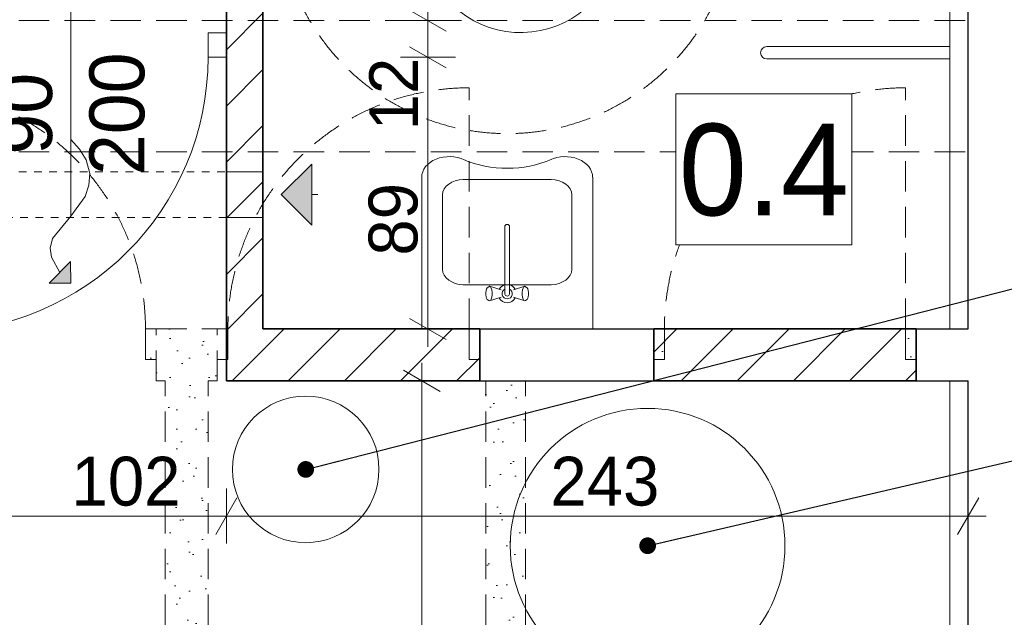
# Model space of a CAD drawing. Extents: x -613240 to -325500, y -25863 to 152403.
# Tile 54 of 254: x -418372 to -415146, y 25358 to 27316. Entities that reach past the tile are written whole.
import ezdxf

# ---------------------------------------------------------------- set-up
doc = ezdxf.new("R2010")
doc.units = 0
doc.header["$MEASUREMENT"] = 0
doc.linetypes.add('Hidden Line', pattern=[50, 25, -25])
doc.linetypes.add('Krawędzie ukryte', pattern=[150, 100, -50])
for name, color, linetype in [('A-Okna', 7, 'Continuous'), ('Arch zmurowania', 7, 'Continuous'), ('Drzwi ArchiCAD', 7, 'Continuous'), ('INWENT WYMIARY', 7, 'Continuous'), ('Istniejące kominy', 7, 'Continuous')]:
    doc.layers.add(name, color=color, linetype=linetype)
for name, color, linetype, lineweight, true_color in [('A-Okna_Nr_Pióra__9', 7, 'Continuous', 13, 0x3dad99), ('Arch opisy_Nr_Pióra__9', 7, 'Continuous', 13, 0x3dad99), ('Arch wyburzenia_Nr_Pióra__2', 7, 'Continuous', 13, 0x7f7f7f), ('Arch wyposarzenie_Nr_Pióra__2', 7, 'Continuous', 13, 0x7f7f7f), ('INWENT OPISY_Nr_Pióra__9', 7, 'Continuous', 13, 0x3dad99), ('INWENT.ŚCIANY_Nr_Pióra__2', 7, 'Continuous', 13, 0x7f7f7f)]:
    doc.layers.add(name, color=color, linetype=linetype, lineweight=lineweight, true_color=true_color)
for name, color, linetype, lineweight in [('Arch IS_Nr_Pióra__75', 6, 'Continuous', 20), ('Arch opisy_Nr_Pióra__21', 7, 'Continuous', 9), ('Arch opisy_Nr_Pióra__95', 6, 'Continuous', 13), ('Arch wyposarzenie_Nr_Pióra__21', 7, 'Continuous', 9), ('Arch wyposazenie_Nr_Pióra__21', 7, 'Continuous', 9), ('Arch zmurowania_Nr_Pióra__21', 7, 'Continuous', 9), ('Arch zmurowania_Nr_Pióra__27', 7, 'Continuous', 35), ('Drzwi ArchiCAD_Nr_Pióra__21', 7, 'Continuous', 9), ('Drzwi ArchiCAD_Nr_Pióra__27', 7, 'Continuous', 35), ('INWENT OPISY_Nr_Pióra__21', 7, 'Continuous', 9), ('INWENT WYMIARY_Nr_Pióra__21', 7, 'Continuous', 9), ('INWENT.ŚCIANY_Nr_Pióra__1', 7, 'Continuous', 25), ('INWENT.ŚCIANY_Nr_Pióra__21', 7, 'Continuous', 9), ('Istniejące kominy_Nr_Pióra__21', 7, 'Continuous', 9), ('Istniejące stropy_Nr_Pióra__5', 7, 'Continuous', 13)]:
    doc.layers.add(name, color=color, linetype=linetype, lineweight=lineweight)
doc.styles.add('GENERATED_STYLE_1', font='txt')
doc.styles.add('GENERATED_STYLE_3', font='txt')
doc.styles.add('GENERATED_STYLE_6', font='txt')
doc.dimstyles.new('GENERATED_STYLE__1', dxfattribs={"dimtxt": 160.000002, "dimasz": 91.2, "dimexe": 0.18, "dimexo": 0, "dimgap": 0.09, "dimtad": 1, "dimtih": 1, "dimtoh": 1, "dimdec": 0, "dimlfac": 0.1, "dimzin": 0, "dimdsep": 46, "dimtxsty": 'GENERATED_STYLE_1', "dimblk": 'ARROWHEAD_2', "dimblk1": 'ARROWHEAD_2', "dimblk2": 'ARROWHEAD_2', "dimcen": 0.09, "dimclrd": 7, "dimclre": 7, "dimclrt": 7, "dimazin": 0, "dimtfac": 1, "dimtdec": 4, "dimtmove": 2, "dimatfit": 3, "dimfxl": 0, "dimtolj": 1, "dimtzin": 0, "dimarcsym": 0})
doc.dimstyles.new('GENERATED_STYLE__2', dxfattribs={"dimtxt": 160.000002, "dimasz": 91.2, "dimexe": 0.18, "dimexo": 0, "dimgap": 0.09, "dimtad": 1, "dimtih": 1, "dimtoh": 1, "dimdec": 0, "dimlfac": 0.1, "dimzin": 0, "dimdsep": 46, "dimtxsty": 'GENERATED_STYLE_1', "dimblk": 'ARROWHEAD_2', "dimblk1": 'ARROWHEAD_2', "dimblk2": 'ARROWHEAD_2', "dimcen": 0.09, "dimclrd": 7, "dimclre": 7, "dimclrt": 7, "dimazin": 0, "dimtfac": 1, "dimtdec": 4, "dimtmove": 0, "dimatfit": 3, "dimfxl": 0, "dimtolj": 1, "dimtzin": 0, "dimarcsym": 0})
doc.dimstyles.new('GENERATED_STYLE__3', dxfattribs={"dimtxt": 160.000002, "dimasz": 91.2, "dimexe": 0.18, "dimexo": 0, "dimgap": 0.09, "dimtad": 1, "dimdec": 0, "dimlfac": 0.1, "dimzin": 0, "dimdsep": 46, "dimtxsty": 'GENERATED_STYLE_1', "dimblk": 'ARROWHEAD_2', "dimblk1": 'ARROWHEAD_2', "dimblk2": 'ARROWHEAD_2', "dimcen": 0.09, "dimclrd": 7, "dimclre": 7, "dimclrt": 7, "dimazin": 0, "dimtfac": 1, "dimtdec": 4, "dimtmove": 0, "dimatfit": 3, "dimfxl": 0, "dimtolj": 1, "dimtzin": 0, "dimarcsym": 0})
doc.dimstyles.new('GENERATED_STYLE__9', dxfattribs={"dimtxt": 0.18, "dimasz": 109.44, "dimexe": 0.18, "dimexo": 0.0625, "dimgap": 0.09, "dimtad": 0, "dimtih": 1, "dimtoh": 1, "dimdec": 4, "dimzin": 0, "dimdsep": 46, "dimcen": 0.09, "dimadec": 0, "dimazin": 0, "dimtfac": 1, "dimtdec": 4, "dimtmove": 0, "dimatfit": 3, "dimldrblk": 'ARROWHEAD_11', "dimfxl": 0, "dimtolj": 1, "dimtzin": 0, "dimarcsym": 0})
pattern_1 = [(45, (0, 200), (-63.63961, 63.63961), [0, -60, 0, -90]), (110, (200, 200), (84.572336, 30.781813), [0, -44, 0, -76])]
pattern_2 = [(45, (0, 0), (-91.92388, 91.92388), [])]

# ---------------------------------------------------------------- blocks, each defined once
blk = doc.blocks.new('D1 Drzwi proste 14')
at = {"layer": 'Drzwi ArchiCAD_Nr_Pióra__21', "linetype": 'Continuous'}
for p, q in [((450, 0), (450, 900)), ((-450, 0), (-510, 0)), ((-510, 0), (-510, -80)), ((-450, -80), (-450, 0)), ((510, 0), (450, 0)), ((450, 0), (450, -80)), ((510, -80), (510, 0)), ((-510, -80), (-450, -80)), ((450, -80), (510, -80))]:
    blk.add_line(p, q, dxfattribs=at)
blk.add_arc((450, 0), 900, 90, 180, dxfattribs=at)
at = {"layer": 'Drzwi ArchiCAD_Nr_Pióra__27', "linetype": 'Continuous'}
for p, q in [((-510, 0), (-510, -80)), ((510, 0), (510, -80))]:
    blk.add_line(p, q, dxfattribs=at)
blk = doc.blocks.new('Ściana_2', base_point=(-417694.9, 29792.6))
at = {"layer": 'Arch zmurowania_Nr_Pióra__21', "linetype": 'Continuous'}
h = blk.add_hatch(dxfattribs=at)
h.set_pattern_fill('Common_Brick', color=256, style=0, pattern_type=2)
h.set_pattern_definition(pattern_2)
h.paths.add_polyline_path([(-417694.9, 29792.6), (-417694.9, 28592.6), (-417614.9, 28592.6), (-417574.9, 28592.6), (-417574.9, 29792.6)], flags=0)
h = blk.add_hatch(dxfattribs=at)
h.set_pattern_fill('Common_Brick', color=256, style=0, pattern_type=2)
h.set_pattern_definition(pattern_2)
h.paths.add_polyline_path([(-417694.9, 26132.6), (-417574.9, 26302.6), (-417574.9, 27572.6), (-417614.9, 27572.6), (-417694.9, 27572.6)], flags=0)
at = {"layer": 'Arch zmurowania_Nr_Pióra__27', "linetype": 'Continuous'}
for p, q in [((-417694.9, 29792.6), (-417694.9, 28592.6)), ((-417574.9, 29792.6), (-417694.9, 29792.6)), ((-417574.9, 28592.6), (-417574.9, 29792.6)), ((-417694.9, 28592.6), (-417614.9, 28592.6)), ((-417614.9, 28592.6), (-417574.9, 28592.6)), ((-417694.9, 27572.6), (-417614.9, 27572.6)), ((-417694.9, 27572.6), (-417694.9, 27312.6)), ((-417614.9, 27572.6), (-417574.9, 27572.6)), ((-417574.9, 26302.6), (-417574.9, 27572.6)), ((-417694.9, 27192.6), (-417694.9, 26132.6))]:
    blk.add_line(p, q, dxfattribs=at)
at = {"layer": 'Drzwi ArchiCAD', "color": 8, "linetype": 'Continuous', "lineweight": 13, "true_color": 0x7f7f7f, "xscale": -1, "zscale": 1000, "rotation": 89.99999999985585}
blk.add_blockref('D1 Drzwi proste 14', (-417694.9, 28082.6), dxfattribs=at)
blk = doc.blocks.new('Ściana_3', base_point=(-415434.9, 26132.6))
at = {"layer": 'Arch zmurowania_Nr_Pióra__21', "linetype": 'Continuous'}
h = blk.add_hatch(dxfattribs=at)
h.set_pattern_fill('Common_Brick', color=256, style=0, pattern_type=2)
h.set_pattern_definition(pattern_2)
h.paths.add_polyline_path([(-415434.9, 26302.6), (-416294.9, 26302.6), (-416294.9, 26132.6), (-415434.9, 26132.6)], flags=0)
at = {"layer": 'Arch zmurowania_Nr_Pióra__27', "linetype": 'Continuous'}
for p, q in [((-415434.9, 26302.6), (-416294.9, 26302.6)), ((-416294.9, 26302.6), (-416294.9, 26132.6)), ((-415434.9, 26132.6), (-415434.9, 26302.6)), ((-416294.9, 26132.6), (-415434.9, 26132.6))]:
    blk.add_line(p, q, dxfattribs=at)
blk = doc.blocks.new('D1 Drzwi proste 14_2')
at = {"layer": 'Drzwi ArchiCAD_Nr_Pióra__21', "linetype": 'Continuous'}
for p, q in [((450, 0), (450, 900)), ((-450, 0), (-510, 0)), ((-510, 0), (-510, -80)), ((-450, -80), (-450, 0)), ((510, 0), (450, 0)), ((450, 0), (450, -80)), ((510, -80), (510, 0)), ((-510, -80), (-450, -80)), ((450, -80), (510, -80))]:
    blk.add_line(p, q, dxfattribs=at)
blk.add_arc((450, 0), 900, 90, 180, dxfattribs=at)
at = {"layer": 'Drzwi ArchiCAD_Nr_Pióra__27', "linetype": 'Continuous'}
for p, q in [((-510, 0), (-510, -80)), ((510, 0), (510, -80))]:
    blk.add_line(p, q, dxfattribs=at)
blk = doc.blocks.new('Ściana_4', base_point=(-417694.9, 27312.6))
at = {"layer": 'Arch zmurowania_Nr_Pióra__21', "linetype": 'Continuous'}
h = blk.add_hatch(dxfattribs=at)
h.set_pattern_fill('Common_Brick', color=256, style=0, pattern_type=2)
h.set_pattern_definition(pattern_2)
h.paths.add_polyline_path([(-418824.9, 27312.6), (-418824.9, 27192.6), (-418714.9, 27192.6), (-418714.9, 27272.6), (-418714.9, 27312.6)], flags=0)
at = {"layer": 'Arch zmurowania_Nr_Pióra__27', "linetype": 'Continuous'}
for p, q in [((-418714.9, 27312.6), (-418824.9, 27312.6)), ((-418824.9, 27312.6), (-418824.9, 27192.6)), ((-418714.9, 27272.6), (-418714.9, 27312.6)), ((-417694.9, 27272.6), (-417694.9, 27312.6)), ((-418714.9, 27192.6), (-418714.9, 27272.6)), ((-417694.9, 27192.6), (-417694.9, 27272.6)), ((-418824.9, 27192.6), (-418714.9, 27192.6))]:
    blk.add_line(p, q, dxfattribs=at)
at = {"layer": 'Drzwi ArchiCAD', "color": 8, "linetype": 'Continuous', "lineweight": 13, "true_color": 0x7f7f7f, "zscale": 1000, "rotation": 180}
blk.add_blockref('D1 Drzwi proste 14_2', (-418204.9, 27192.6), dxfattribs=at)
blk = doc.blocks.new('Ściana_6', base_point=(-416864.9, 26132.6))
at = {"layer": 'Arch zmurowania_Nr_Pióra__21', "linetype": 'Continuous'}
h = blk.add_hatch(dxfattribs=at)
h.set_pattern_fill('Common_Brick', color=256, style=0, pattern_type=2)
h.set_pattern_definition(pattern_2)
h.paths.add_polyline_path([(-416864.9, 26302.6), (-417574.9, 26302.6), (-417694.9, 26132.6), (-416864.9, 26132.6)], flags=0)
at = {"layer": 'Arch zmurowania_Nr_Pióra__27', "linetype": 'Continuous'}
for p, q in [((-416864.9, 26302.6), (-417574.9, 26302.6)), ((-416864.9, 26132.6), (-416864.9, 26302.6)), ((-417694.9, 26132.6), (-416864.9, 26132.6))]:
    blk.add_line(p, q, dxfattribs=at)
blk = doc.blocks.new('Linia_9', base_point=(-417514.9, 26742.6))
at = {"layer": 'Istniejące kominy_Nr_Pióra__21', "linetype": 'Continuous'}
blk.add_hatch(color=256, dxfattribs=at).paths.add_polyline_path([(-417514.9, 26742.6), (-417414.9, 26842.6), (-417414.9, 26642.6)], flags=0)
for p, q in [((-417514.9, 26742.6), (-417414.9, 26842.6)), ((-417414.9, 26842.6), (-417414.9, 26642.6)), ((-417514.9, 26742.6), (-417414.9, 26642.6)), ((-417414.9, 26742.6), (-417394.9, 26742.6))]:
    blk.add_line(p, q, dxfattribs=at)
blk = doc.blocks.new('Krzywa_2', base_point=(-418204.9, 26923.2))
at = {"layer": 'A-Okna_Nr_Pióra__9', "linetype": 'Continuous'}
blk.add_hatch(color=256, dxfattribs=at).paths.add_polyline_path([(-418204.9, 26452.6), (-418275.7, 26452.2), (-418205.4, 26523.3)], flags=0)
for p, q in [((-418275.7, 26452.2), (-418205.4, 26523.3)), ((-418204.9, 26452.6), (-418205.4, 26523.3)), ((-418204.9, 26452.6), (-418275.7, 26452.2))]:
    blk.add_line(p, q, dxfattribs=at)
at = {"layer": 'A-Okna_Nr_Pióra__9', "linetype": 'Continuous', "flags": 128}
blk.add_lwpolyline([(-418204.9, 26923.2), (-418175.8, 26892), (-418154.5, 26857), (-418142.3, 26812.3), (-418144.9, 26773.6), (-418157.8, 26737.1), (-418204.9, 26672.6), (-418264.6, 26599.3), (-418271.7, 26567.3), (-418267.7, 26537.4), (-418240.5, 26487.8)], dxfattribs=at)
blk = doc.blocks.new('*D467')
at = {"layer": 'INWENT WYMIARY_Nr_Pióra__21', "linetype": 'Continuous'}
for p, q in [((-418824.9, 25599.9), (-418824.9, 25779.9)), ((-418714.9, 25599.9), (-418714.9, 25779.9)), ((-418790.3, 25749.9), (-418859.6, 25629.9)), ((-418680.3, 25749.9), (-418749.6, 25629.9)), ((-418883.6, 25689.9), (-418824.9, 25689.9)), ((-418824.9, 25689.9), (-418714.9, 25689.9))]:
    blk.add_line(p, q, dxfattribs=at)
at = {"layer": 'INWENT WYMIARY_Nr_Pióra__21', "char_height": 160, "attachment_point": 7, "style": 'GENERATED_STYLE_1'}
for s, insert in [('{102}', (-418202.1, 25721.9)), ('{243}', (-416633.5, 25721.9)), ('{11}', (-418674.4, 25721.9))]:
    blk.add_mtext(s, dxfattribs=dict(at, insert=insert))
blk = doc.blocks.new('ARROWHEAD_2')
at = {"color": 0, "linetype": 'Continuous', "lineweight": 0}
for p, q in [((-0.378, -0.655), (0.378, 0.655)), ((0, 0), (-1, 0))]:
    blk.add_line(p, q, dxfattribs=at)
blk = doc.blocks.new('*D469')
at = {"layer": 'INWENT WYMIARY_Nr_Pióra__21', "linetype": 'Continuous'}
for p, q in [((-418714.9, 25599.9), (-418714.9, 25779.9)), ((-417694.9, 25599.9), (-417694.9, 25779.9)), ((-418680.3, 25749.9), (-418749.6, 25629.9)), ((-417660.3, 25749.9), (-417729.6, 25629.9)), ((-418714.9, 25689.9), (-417694.9, 25689.9))]:
    blk.add_line(p, q, dxfattribs=at)
at = {"layer": 'INWENT WYMIARY_Nr_Pióra__21', "char_height": 160, "attachment_point": 7, "style": 'GENERATED_STYLE_1'}
for s, insert in [('{102}', (-418202.1, 25721.9)), ('{243}', (-416633.5, 25721.9)), ('{11}', (-418674.4, 25721.9))]:
    blk.add_mtext(s, dxfattribs=dict(at, insert=insert))
blk = doc.blocks.new('*D470')
at = {"layer": 'INWENT WYMIARY_Nr_Pióra__21', "linetype": 'Continuous'}
for p, q in [((-417694.9, 25599.9), (-417694.9, 25779.9)), ((-415264.9, 25599.9), (-415264.9, 25779.9)), ((-417660.3, 25749.9), (-417729.6, 25629.9)), ((-415299.6, 25629.9), (-415230.3, 25749.9)), ((-417694.9, 25689.9), (-415264.9, 25689.9)), ((-415264.9, 25689.9), (-415206.3, 25689.9))]:
    blk.add_line(p, q, dxfattribs=at)
at = {"layer": 'INWENT WYMIARY_Nr_Pióra__21', "char_height": 160, "attachment_point": 7, "style": 'GENERATED_STYLE_1'}
for s, insert in [('{102}', (-418202.1, 25721.9)), ('{243}', (-416633.5, 25721.9)), ('{11}', (-418674.4, 25721.9))]:
    blk.add_mtext(s, dxfattribs=dict(at, insert=insert))
blk = doc.blocks.new('*D471')
at = {"layer": 'INWENT WYMIARY_Nr_Pióra__21', "linetype": 'Continuous'}
for p, q in [((-417054.9, 26132.6), (-417054.9, 26191.3)), ((-416994.9, 26098), (-417114.9, 26167.3)), ((-416964.9, 26132.6), (-417144.9, 26132.6)), ((-417054.9, 23362.6), (-417054.9, 26132.6)), ((-417114.9, 23397.3), (-416994.9, 23328)), ((-416964.9, 23362.6), (-417144.9, 23362.6)), ((-417054.9, 23303.9), (-417054.9, 23362.6))]:
    blk.add_line(p, q, dxfattribs=at)
at = {"layer": 'INWENT WYMIARY_Nr_Pióra__21', "insert": (-417086.9, 24594), "char_height": 160, "attachment_point": 7, "rotation": 90, "style": 'GENERATED_STYLE_1'}
blk.add_mtext('{277}', dxfattribs=at)
blk = doc.blocks.new('*D475')
at = {"layer": 'INWENT WYMIARY_Nr_Pióra__21', "linetype": 'Continuous'}
for p, q in [((-417094.7, 27227.3), (-416974.7, 27158)), ((-416944.7, 27192.6), (-417124.7, 27192.6)), ((-417034.7, 26302.6), (-417034.7, 27192.6)), ((-417094.7, 26337.3), (-416974.7, 26268)), ((-416944.7, 26302.6), (-417124.7, 26302.6)), ((-417034.7, 26243.9), (-417034.7, 26302.6))]:
    blk.add_line(p, q, dxfattribs=at)
at = {"layer": 'INWENT WYMIARY_Nr_Pióra__21', "char_height": 160, "attachment_point": 7, "rotation": 90, "style": 'GENERATED_STYLE_1'}
for s, insert in [('{120}', (-417066.7, 29039)), ('{102}', (-417066.7, 28031.4)), ('{26}', (-417066.7, 27607.3)), ('{12}', (-417066.7, 26953.1)), ('{89}', (-417066.7, 26542.8))]:
    blk.add_mtext(s, dxfattribs=dict(at, insert=insert))
blk = doc.blocks.new('*D476')
at = {"layer": 'INWENT WYMIARY_Nr_Pióra__21', "linetype": 'Continuous'}
for p, q in [((-417094.7, 27347.3), (-416974.7, 27278)), ((-416944.7, 27312.6), (-417124.7, 27312.6)), ((-417034.7, 27192.6), (-417034.7, 27312.6)), ((-417094.7, 27227.3), (-416974.7, 27158)), ((-416944.7, 27192.6), (-417124.7, 27192.6))]:
    blk.add_line(p, q, dxfattribs=at)
at = {"layer": 'INWENT WYMIARY_Nr_Pióra__21', "char_height": 160, "attachment_point": 7, "rotation": 90, "style": 'GENERATED_STYLE_1'}
for s, insert in [('{120}', (-417066.7, 29039)), ('{102}', (-417066.7, 28031.4)), ('{26}', (-417066.7, 27607.3)), ('{12}', (-417066.7, 26953.1)), ('{89}', (-417066.7, 26542.8))]:
    blk.add_mtext(s, dxfattribs=dict(at, insert=insert))
blk = doc.blocks.new('*D477')
at = {"layer": 'INWENT WYMIARY_Nr_Pióra__21', "linetype": 'Continuous'}
for p, q in [((-417094.7, 27607.3), (-416974.7, 27538)), ((-416944.7, 27572.6), (-417124.7, 27572.6)), ((-417034.7, 27312.6), (-417034.7, 27572.6)), ((-417094.7, 27347.3), (-416974.7, 27278)), ((-416944.7, 27312.6), (-417124.7, 27312.6))]:
    blk.add_line(p, q, dxfattribs=at)
at = {"layer": 'INWENT WYMIARY_Nr_Pióra__21', "char_height": 160, "attachment_point": 7, "rotation": 90, "style": 'GENERATED_STYLE_1'}
for s, insert in [('{120}', (-417066.7, 29039)), ('{102}', (-417066.7, 28031.4)), ('{26}', (-417066.7, 27607.3)), ('{12}', (-417066.7, 26953.1)), ('{89}', (-417066.7, 26542.8))]:
    blk.add_mtext(s, dxfattribs=dict(at, insert=insert))
blk = doc.blocks.new('*D478')
at = {"layer": 'INWENT WYMIARY_Nr_Pióra__21', "linetype": 'Continuous'}
for p, q in [((-417094.7, 28627.3), (-416974.7, 28558)), ((-416944.7, 28592.6), (-417124.7, 28592.6)), ((-417034.7, 27572.6), (-417034.7, 28592.6)), ((-417094.7, 27607.3), (-416974.7, 27538)), ((-416944.7, 27572.6), (-417124.7, 27572.6))]:
    blk.add_line(p, q, dxfattribs=at)
at = {"layer": 'INWENT WYMIARY_Nr_Pióra__21', "char_height": 160, "attachment_point": 7, "rotation": 90, "style": 'GENERATED_STYLE_1'}
for s, insert in [('{120}', (-417066.7, 29039)), ('{102}', (-417066.7, 28031.4)), ('{26}', (-417066.7, 27607.3)), ('{12}', (-417066.7, 26953.1)), ('{89}', (-417066.7, 26542.8))]:
    blk.add_mtext(s, dxfattribs=dict(at, insert=insert))
blk = doc.blocks.new('*D479')
at = {"layer": 'INWENT WYMIARY_Nr_Pióra__21', "linetype": 'Continuous'}
for p, q in [((-417034.7, 29792.6), (-417034.7, 29851.3)), ((-416974.7, 29758), (-417094.7, 29827.3)), ((-416944.7, 29792.6), (-417124.7, 29792.6)), ((-417034.7, 28592.6), (-417034.7, 29792.6)), ((-417094.7, 28627.3), (-416974.7, 28558)), ((-416944.7, 28592.6), (-417124.7, 28592.6))]:
    blk.add_line(p, q, dxfattribs=at)
at = {"layer": 'INWENT WYMIARY_Nr_Pióra__21', "char_height": 160, "attachment_point": 7, "rotation": 90, "style": 'GENERATED_STYLE_1'}
for s, insert in [('{120}', (-417066.7, 29039)), ('{102}', (-417066.7, 28031.4)), ('{26}', (-417066.7, 27607.3)), ('{12}', (-417066.7, 26953.1)), ('{89}', (-417066.7, 26542.8))]:
    blk.add_mtext(s, dxfattribs=dict(at, insert=insert))
blk = doc.blocks.new('*D674')
at = {"layer": 'INWENT WYMIARY_Nr_Pióra__21', "linetype": 'Continuous'}
for p, q in [((-418824.9, 27756.9), (-418824.9, 27936.9)), ((-417694.9, 27756.9), (-417694.9, 27936.9)), ((-418790.3, 27906.9), (-418859.6, 27786.9)), ((-417660.3, 27906.9), (-417729.6, 27786.9)), ((-418883.6, 27846.9), (-418824.9, 27846.9)), ((-418824.9, 27846.9), (-417694.9, 27846.9))]:
    blk.add_line(p, q, dxfattribs=at)
at = {"layer": 'INWENT WYMIARY_Nr_Pióra__21', "char_height": 160, "attachment_point": 7, "style": 'GENERATED_STYLE_1'}
for s, insert in [('{113}', (-418515.9, 27878.9)), ('{12}', (-417934.4, 27878.9)), ('{231}', (-416573.5, 27878.9))]:
    blk.add_mtext(s, dxfattribs=dict(at, insert=insert))
blk = doc.blocks.new('*D676')
at = {"layer": 'INWENT WYMIARY_Nr_Pióra__21', "linetype": 'Continuous'}
for p, q in [((-417574.9, 27756.9), (-417574.9, 27936.9)), ((-415264.9, 27756.9), (-415264.9, 27936.9)), ((-417540.3, 27906.9), (-417609.6, 27786.9)), ((-415299.6, 27786.9), (-415230.3, 27906.9)), ((-417574.9, 27846.9), (-415264.9, 27846.9)), ((-415264.9, 27846.9), (-415206.3, 27846.9))]:
    blk.add_line(p, q, dxfattribs=at)
at = {"layer": 'INWENT WYMIARY_Nr_Pióra__21', "char_height": 160, "attachment_point": 7, "style": 'GENERATED_STYLE_1'}
for s, insert in [('{113}', (-418515.9, 27878.9)), ('{12}', (-417934.4, 27878.9)), ('{231}', (-416573.5, 27878.9))]:
    blk.add_mtext(s, dxfattribs=dict(at, insert=insert))
blk = doc.blocks.new('ARROWHEAD_11')
at = {"color": 0, "linetype": 'Continuous', "lineweight": 0}
blk.add_line((0, 0), (-1, 0), dxfattribs=at)
at = {"color": 0, "linetype": 'Continuous', "lineweight": 0, "const_width": 0.25, "flags": 128}
blk.add_lwpolyline([(-0.125, 0, 1), (0.125, 0, 1)], format="xyb", close=True, dxfattribs=at)

msp = doc.modelspace()

# ---------------------------------------------------------------- hatches: boundary and pattern name
at = {"layer": 'Arch wyburzenia_Nr_Pióra__2', "linetype": 'Continuous'}
h = msp.add_hatch(dxfattribs=at)
h.set_pattern_fill('Cut_Stone', color=256, style=0, pattern_type=2)
h.set_pattern_definition(pattern_1)
h.paths.add_polyline_path([(-417924.9, 26302.6), (-417959.9, 26302.6), (-417959.9, 26202.6), (-417924.9, 26202.6), (-417924.9, 26132.6), (-417894.9, 26132.6), (-417894.9, 24432.6), (-417924.9, 24432.6), (-417959.9, 24432.6), (-417959.9, 24332.6), (-417924.9, 24332.6), (-417924.9, 24282.6), (-417894.9, 24282.6), (-417894.9, 23362.6), (-417754.9, 23362.6), (-417754.9, 24282.6), (-417724.9, 24282.6), (-417724.9, 24332.6), (-417689.9, 24332.6), (-417689.9, 24432.6), (-417724.9, 24432.6), (-417754.9, 24432.6), (-417754.9, 26132.6), (-417724.9, 26132.6), (-417724.9, 26202.6), (-417689.9, 26202.6), (-417689.9, 26302.6), (-417724.9, 26302.6)], flags=0)
h = msp.add_hatch(dxfattribs=at)
h.set_pattern_fill('Cut_Stone', color=256, style=0, pattern_type=2)
h.set_pattern_definition(pattern_1)
h.paths.add_polyline_path([(-416864.9, 26302.6), (-416899.9, 26302.6), (-416899.9, 26202.6), (-416864.9, 26202.6)], flags=0)
h = msp.add_hatch(dxfattribs=at)
h.set_pattern_fill('Cut_Stone', color=256, style=0, pattern_type=2)
h.set_pattern_definition(pattern_1)
h.paths.add_polyline_path([(-416294.9, 26202.6), (-416259.9, 26202.6), (-416259.9, 26302.6), (-416294.9, 26302.6)], flags=0)
h = msp.add_hatch(dxfattribs=at)
h.set_pattern_fill('Cut_Stone', color=256, style=0, pattern_type=2)
h.set_pattern_definition(pattern_1)
h.paths.add_polyline_path([(-415469.9, 26302.6), (-415469.9, 26202.6), (-415434.9, 26202.6), (-415434.9, 26302.6)], flags=0)
h = msp.add_hatch(dxfattribs=at)
h.set_pattern_fill('Cut_Stone', color=256, style=0, pattern_type=2)
h.set_pattern_definition(pattern_1)
h.paths.add_polyline_path([(-416864.9, 24432.6), (-416899.9, 24432.6), (-416899.9, 24332.6), (-416864.9, 24332.6), (-416864.9, 24282.6), (-416844.9, 24282.6), (-416844.9, 23362.6), (-416714.9, 23362.6), (-416714.9, 24282.6), (-416294.9, 24282.6), (-416294.9, 24332.6), (-416259.9, 24332.6), (-416259.9, 24432.6), (-416294.9, 24432.6), (-416714.9, 24432.6), (-416714.9, 26132.6), (-416844.9, 26132.6), (-416844.9, 24432.6)], flags=0)

# ---------------------------------------------------------------- linework, layer by layer
at = {"layer": 'Arch IS_Nr_Pióra__75', "linetype": 'Continuous'}
for centre, radius in [((-417434.9, 25842.6), 240), ((-416314.9, 25592.6), 450)]:
    msp.add_circle(centre, radius, dxfattribs=at)
at = {"layer": 'Arch opisy_Nr_Pióra__21', "linetype": 'Krawędzie ukryte'}
msp.add_circle((-416774.9, 27692.6), 750, dxfattribs=at)
at = {"layer": 'Arch opisy_Nr_Pióra__9', "linetype": 'Continuous'}
msp.add_line((-418204.9, 27342.6), (-418204.9, 26672.6), dxfattribs=at)
at = {"layer": 'Arch wyposarzenie_Nr_Pióra__2', "linetype": 'Continuous'}
msp.add_ellipse((-416730, 27598.7), major_axis=(-325.1, 0), ratio=0.999933, start_param=0.223268, end_param=4.335653, dxfattribs=at)
at = {"layer": 'Arch wyposarzenie_Nr_Pióra__21', "linetype": 'Continuous'}
for p, q in [((-417054.9, 26302.6), (-417054.9, 26799.9)), ((-416630.9, 26792.6), (-416918.9, 26792.6)), ((-416494.9, 26799.9), (-416494.9, 26302.6)), ((-416986.9, 26741.9), (-416986.9, 26498.3)), ((-416562.9, 26498.3), (-416562.9, 26741.9)), ((-416782.8, 26637.3), (-416782.8, 26417.1)), ((-416767.1, 26417.1), (-416767.1, 26637.3)), ((-416630.9, 26447.6), (-416918.9, 26447.6)), ((-416844.1, 26428.4), (-416844.9, 26421.9)), ((-416844.9, 26421.9), (-416844.9, 26415)), ((-416842.6, 26433.8), (-416844.1, 26428.4)), ((-416840.5, 26437.2), (-416842.6, 26433.8)), ((-416835.3, 26441), (-416840.5, 26437.2)), ((-416832.5, 26442.4), (-416835.3, 26441)), ((-416795, 26430.5), (-416832.5, 26442.4)), ((-416829.7, 26441), (-416832.5, 26442.4)), ((-416827.3, 26436.8), (-416829.7, 26441)), ((-416825.4, 26430.4), (-416827.3, 26436.8)), ((-416824.5, 26422.6), (-416825.4, 26430.4)), ((-416824.5, 26414.3), (-416824.5, 26422.6)), ((-416754.8, 26430.5), (-416717.4, 26442.4)), ((-416724.5, 26430.4), (-416725.4, 26422.6)), ((-416725.4, 26422.6), (-416725.4, 26414.3)), ((-416722.6, 26436.8), (-416724.5, 26430.4)), ((-416720.2, 26441), (-416722.6, 26436.8)), ((-416717.4, 26442.4), (-416720.2, 26441)), ((-416714.6, 26441), (-416717.4, 26442.4)), ((-416714.6, 26441), (-416709.4, 26437.2)), ((-416707.3, 26433.8), (-416709.4, 26437.2)), ((-416705.8, 26428.4), (-416707.3, 26433.8)), ((-416705, 26421.9), (-416705.8, 26428.4)), ((-416705, 26415), (-416705, 26421.9)), ((-416844.9, 26415), (-416844.1, 26408.4)), ((-416844.1, 26408.4), (-416842.6, 26403.1)), ((-416842.6, 26403.1), (-416840.5, 26399.6)), ((-416835.3, 26395.9), (-416840.5, 26399.6)), ((-416835.3, 26395.9), (-416832.5, 26394.4)), ((-416795, 26406.4), (-416832.5, 26394.4)), ((-416832.5, 26394.4), (-416829.7, 26395.9)), ((-416829.7, 26395.9), (-416827.3, 26400.1)), ((-416827.3, 26400.1), (-416825.4, 26406.4)), ((-416825.4, 26406.4), (-416824.5, 26414.3)), ((-416754.8, 26406.4), (-416717.4, 26394.4)), ((-416725.4, 26414.3), (-416724.5, 26406.4)), ((-416724.5, 26406.4), (-416722.6, 26400.1)), ((-416722.6, 26400.1), (-416720.2, 26395.9)), ((-416720.2, 26395.9), (-416717.4, 26394.4)), ((-416717.4, 26394.4), (-416714.6, 26395.9)), ((-416714.6, 26395.9), (-416709.4, 26399.6)), ((-416709.4, 26399.6), (-416707.3, 26403.1)), ((-416707.3, 26403.1), (-416705.8, 26408.4)), ((-416705.8, 26408.4), (-416705, 26415)), ((-416494.9, 26302.6), (-417054.9, 26302.6))]:
    msp.add_line(p, q, dxfattribs=at)
for centre, radius, start, end in [((-416774.9, 26637.3), 7.88, 0, 180), ((-416774.9, 26418.4), 30, 105.2253, 152.0235), ((-416774.9, 26418.4), 16.8, 118.0549, 61.9451), ((-416774.9, 26418.4), 8, 190, 350), ((-416774.9, 26418.4), 30, 27.9765, 74.7747), ((-416774.9, 26418.4), 30, 207.9765, 332.0235)]:
    msp.add_arc(centre, radius, start, end, dxfattribs=at)
for centre, major_axis, start_param, end_param in [((-416964.7, 26799.9), (-90.2, 0), 4.135517, 6.283185), ((-416585.2, 26799.9), (-90.2, 0), 3.141593, 5.289261), ((-416774.9, 27042), (-285.7, -0.2), 1.046808, 2.098245), ((-416917.5, 26740.8), (-69.5, 0), 4.733875, 6.2617), ((-416632.4, 26740.8), (-69.5, 0), 3.163078, 4.690903), ((-416917.5, 26499.4), (-69.5, 0), 0.021486, 1.549311), ((-416632.4, 26499.4), (-69.5, 0), 1.592282, 3.120107)]:
    msp.add_ellipse(centre, major_axis=major_axis, ratio=0.746013, start_param=start_param, end_param=end_param, dxfattribs=at)
at = {"layer": 'Arch wyposazenie_Nr_Pióra__21', "linetype": 'Continuous'}
for p, q in [((-415324.9, 27227.6), (-415924.9, 27227.6)), ((-415324.9, 27187.6), (-415924.9, 27187.6))]:
    msp.add_line(p, q, dxfattribs=at)
msp.add_arc((-415924.9, 27207.6), 20, 90, 270, dxfattribs=at)
at = {"layer": 'INWENT.ŚCIANY_Nr_Pióra__1', "linetype": 'Continuous'}
for p, q in [((-415264.9, 26302.6), (-415264.9, 32032.6)), ((-416864.9, 26132.6), (-416864.9, 26302.6)), ((-416864.9, 26302.6), (-416294.9, 26302.6)), ((-416294.9, 26132.6), (-416294.9, 26302.6)), ((-415434.9, 26132.6), (-415434.9, 26302.6)), ((-415434.9, 26302.6), (-415264.9, 26302.6)), ((-416864.9, 26132.6), (-416294.9, 26132.6)), ((-415434.9, 26132.6), (-415264.9, 26132.6)), ((-415264.9, 24282.6), (-415264.9, 26132.6))]:
    msp.add_line(p, q, dxfattribs=at)
at = {"layer": 'INWENT.ŚCIANY_Nr_Pióra__2', "linetype": 'Krawędzie ukryte'}
for p, q in [((-416899.9, 26302.6), (-416899.9, 27092.6)), ((-415469.9, 26302.6), (-415469.9, 27092.6)), ((-417924.9, 26302.6), (-417959.9, 26302.6)), ((-417959.9, 26302.6), (-417959.9, 26202.6)), ((-417924.9, 26132.6), (-417924.9, 26302.6)), ((-417924.9, 26302.6), (-417724.9, 26302.6)), ((-417724.9, 26132.6), (-417724.9, 26302.6)), ((-417724.9, 26302.6), (-417689.9, 26302.6)), ((-417689.9, 26302.6), (-417689.9, 26202.6)), ((-416864.9, 26302.6), (-416899.9, 26302.6)), ((-416899.9, 26302.6), (-416899.9, 26202.6)), ((-416294.9, 26302.6), (-416259.9, 26302.6)), ((-416259.9, 26302.6), (-416259.9, 26202.6)), ((-415434.9, 26302.6), (-415469.9, 26302.6)), ((-415469.9, 26302.6), (-415469.9, 26202.6)), ((-417959.9, 26202.6), (-417924.9, 26202.6)), ((-417689.9, 26202.6), (-417724.9, 26202.6)), ((-416899.9, 26202.6), (-416864.9, 26202.6)), ((-416259.9, 26202.6), (-416294.9, 26202.6)), ((-415469.9, 26202.6), (-415434.9, 26202.6)), ((-417924.9, 26132.6), (-417894.9, 26132.6)), ((-417894.9, 24432.6), (-417894.9, 26132.6)), ((-417754.9, 26132.6), (-417724.9, 26132.6)), ((-417754.9, 24432.6), (-417754.9, 26132.6)), ((-416864.9, 26132.6), (-416844.9, 26132.6)), ((-416844.9, 24432.6), (-416844.9, 26132.6)), ((-416714.9, 24432.6), (-416714.9, 26132.6))]:
    msp.add_line(p, q, dxfattribs=at)
for centre, start, end in [((-418749.9, 26302.6), 0, 90), ((-416899.9, 26302.6), 90, 180), ((-415469.9, 26302.6), 90, 180)]:
    msp.add_arc(centre, 790, start, end, dxfattribs=at)
at = {"layer": 'INWENT.ŚCIANY_Nr_Pióra__21', "linetype": 'Continuous'}
for p, q in [((-415324.9, 26302.6), (-415324.9, 31566.3)), ((-415324.9, 24282.6), (-415324.9, 26132.6))]:
    msp.add_line(p, q, dxfattribs=at)
at = {"layer": 'Istniejące kominy_Nr_Pióra__21', "linetype": 'Hidden Line'}
for p, q in [((-418824.9, 26817.6), (-417694.9, 26817.6)), ((-417694.9, 26667.6), (-418824.9, 26667.6))]:
    msp.add_line(p, q, dxfattribs=at)
at = {"layer": 'Istniejące kominy_Nr_Pióra__21', "linetype": 'Continuous'}
for p, q in [((-417694.9, 26817.6), (-417574.9, 26817.6)), ((-417574.9, 26667.6), (-417694.9, 26667.6))]:
    msp.add_line(p, q, dxfattribs=at)
at = {"layer": 'Istniejące stropy_Nr_Pióra__5', "linetype": 'Krawędzie ukryte'}
for p, q in [((-418824.9, 27312.6), (-415264.9, 27312.6)), ((-418824.9, 26882.6), (-415264.9, 26882.6))]:
    msp.add_line(p, q, dxfattribs=at)

# ---------------------------------------------------------------- block references
at = {"layer": 'A-Okna', "color": 135, "linetype": 'Continuous', "lineweight": 13, "true_color": 0x3dad99}
msp.add_blockref('Krzywa_2', (-418204.9, 26923.2), dxfattribs=at)
at = {"layer": 'Arch zmurowania'}
for name, p in [('Ściana_2', (-417694.9, 29792.6)), ('Ściana_4', (-417694.9, 27312.6)), ('Ściana_6', (-416864.9, 26132.6)), ('Ściana_3', (-415434.9, 26132.6))]:
    msp.add_blockref(name, p, dxfattribs=at)
at = {"layer": 'Istniejące kominy', "linetype": 'Continuous'}
msp.add_blockref('Linia_9', (-417514.9, 26742.6), dxfattribs=at)

# ---------------------------------------------------------------- texts
at = {"layer": 'INWENT OPISY_Nr_Pióra__9', "linetype": 'Continuous', "insert": (-418445.8, 27007.6), "char_height": 180, "width": 1346.334, "attachment_point": 2, "rotation": 90, "line_spacing_factor": 1.007146, "style": 'GENERATED_STYLE_6'}
msp.add_mtext('{90\\P200}', dxfattribs=at)

# ---------------------------------------------------------------- dimensions: what is measured, and where the dimension line sits
at = {"layer": 'INWENT WYMIARY', "linetype": 'Continuous'}
for base, p1, p2, picture, middle in [((-417034.7, 26302.6), (-417574.9, 28592.6), (-417261.2, 29792.6), '*D479', (-417146.7, 29221.1)), ((-417034.7, 26302.6), (-417574.9, 26302.6), (-418259.9, 27192.6), '*D475', (-417146.7, 26664.2)), ((-417034.7, 26302.6), (-418259.9, 27192.6), (-418259.9, 27312.6), '*D476', (-417146.7, 27074.5)), ((-417034.7, 26302.6), (-418259.9, 27312.6), (-417574.9, 27572.6), '*D477', (-417146.7, 27728.7)), ((-417034.7, 26302.6), (-417574.9, 27572.6), (-417574.9, 28592.6), '*D478', (-417146.7, 28213.5)), ((-417054.9, 23362.6), (-415264.9, 23362.6), (-415264.9, 26132.6), '*D471', (-417166.9, 24776.1))]:
    dim = msp.add_linear_dim(base=base, p1=p1, p2=p2, angle=90, dimstyle='GENERATED_STYLE__3', dxfattribs=at)
    dim.commit()
    dim.dimension.update_dxf_attribs({"geometry": picture, "text_midpoint": middle})
for base, p1, p2, dimstyle, picture, middle in [((-418824.9, 27846.9), (-418824.9, 27312.6), (-417694.9, 27962.6), 'GENERATED_STYLE__2', '*D674', (-418341.9, 27958.9)), ((-418824.9, 27846.9), (-417574.9, 27962.6), (-415264.9, 26302.6), 'GENERATED_STYLE__2', '*D676', (-416391.4, 27958.9)), ((-418824.9, 25689.9), (-418824.9, 25928.4), (-418714.9, 27192.6), 'GENERATED_STYLE__1', '*D467', (-418561.1, 25801.9)), ((-418824.9, 25689.9), (-418714.9, 27192.6), (-417694.9, 26132.6), 'GENERATED_STYLE__1', '*D469', (-418020, 25801.9)), ((-418824.9, 25689.9), (-417694.9, 26132.6), (-415264.9, 26132.6), 'GENERATED_STYLE__2', '*D470', (-416451.4, 25801.9))]:
    dim = msp.add_linear_dim(base=base, p1=p1, p2=p2, dimstyle=dimstyle, dxfattribs=at)
    dim.commit()
    dim.dimension.update_dxf_attribs({"geometry": picture, "text_midpoint": middle})

# ---------------------------------------------------------------- leaders
at = {"layer": 'Arch opisy_Nr_Pióra__95', "linetype": 'Continuous', "annotation_type": 0, "has_hookline": 1, "hookline_direction": 0}
for points, text_width in [([(-416314.9, 25592.6), (-413803.1, 26177.6), (-413402.3, 26177.6)], 1114.3), ([(-415654.9, 24862.6), (-414312.4, 25711.9), (-414201.9, 25711.9)], 1791.4)]:
    msp.add_leader(points, dimstyle='GENERATED_STYLE__9', dxfattribs=dict(at, text_width=text_width))

# ---------------------------------------------------------------- next in the draw order: wipeouts: each hides what was drawn before it
at = {"linetype": 'Continuous', "ltscale": 1667193.345734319}
msp.add_wipeout([(-416222.1, 27072.7), (-415646.1, 27072.7), (-415646.1, 26578.6), (-416222.1, 26578.6)], dxfattribs=at).dxf.layer = 'INWENT OPISY_Nr_Pióra__21'

# ---------------------------------------------------------------- next in the draw order: linework, layer by layer
at = {"layer": 'INWENT OPISY_Nr_Pióra__21', "linetype": 'Continuous', "flags": 128}
msp.add_lwpolyline([(-416222.1, 27072.7), (-415646.1, 27072.7), (-415646.1, 26578.6), (-416222.1, 26578.6)], close=True, dxfattribs=at)

# ---------------------------------------------------------------- next in the draw order: texts
at = {"layer": 'INWENT OPISY_Nr_Pióra__21', "linetype": 'Continuous', "insert": (-415934.1, 26670.6), "char_height": 300, "attachment_point": 8, "style": 'GENERATED_STYLE_3'}
msp.add_mtext('{0.4 }', dxfattribs=at)

# ---------------------------------------------------------------- next in the draw order: leaders
at = {"layer": 'Arch opisy_Nr_Pióra__95', "linetype": 'Continuous', "annotation_type": 0, "has_hookline": 1, "hookline_direction": 0, "text_width": 1988.6}
msp.add_leader([(-417434.9, 25842.6), (-414497.1, 26592.9), (-414386.5, 26592.9)], dimstyle='GENERATED_STYLE__9', dxfattribs=at)

doc.saveas('drawing.dxf')
